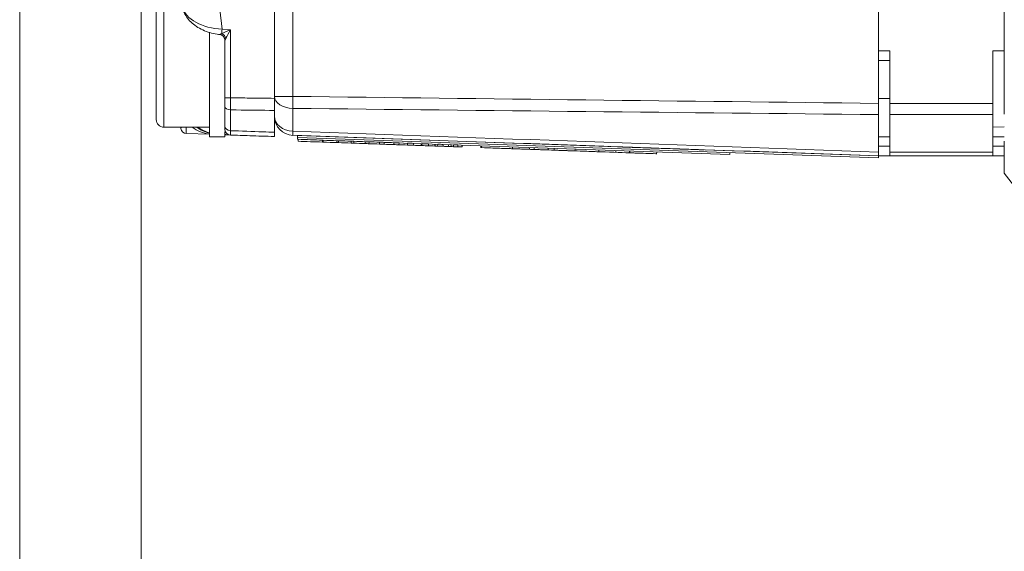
# Model space of a CAD drawing. Header units: millimetres. Extents: x 4 to 836, y 5 to 589.
# Tile 34 of 163: x 373 to 425, y 74 to 102. Entities that reach past the tile are written whole.
import ezdxf

# ---------------------------------------------------------------- set-up
doc = ezdxf.new("R2010")
doc.units = ezdxf.units.MM
doc.layers.add('1', color=7, linetype='Continuous', true_color=0xffffff)
doc.styles.add('ideas_simplex', font='simplex.shx')
doc.dimstyles.get("Standard").update_dxf_attribs({"dimtxt": 0.18, "dimasz": 0.18, "dimexe": 0.18, "dimexo": 0.0625, "dimgap": 0.09, "dimtad": 0, "dimtih": 1, "dimtoh": 1, "dimdec": 4, "dimzin": 0, "dimdsep": 46, "dimtxsty": 'Standard', "dimcen": 0.09, "dimadec": 0, "dimazin": 0, "dimtfac": 1, "dimtdec": 4, "dimtofl": 0, "dimtmove": 0, "dimatfit": 3, "dimfxl": 1, "dimtolj": 1, "dimtzin": 0, "dimarcsym": 0})

# ---------------------------------------------------------------- blocks, each defined once
blk = doc.blocks.new('_U7')
at = {"layer": '1', "color": 152, "lineweight": 13}
for p, q in [((379.695031, 110.932506), (379.695031, 29.92811)), ((504.495031, 61.055569), (504.495031, 29.92811))]:
    blk.add_line(p, q, dxfattribs=at)
at = {"layer": '1', "color": 87, "lineweight": 25}
for p, q in [((435.007531, 39.05311), (433.507531, 39.05311)), ((433.507531, 39.05311), (433.507531, 33.42811)), ((450.682531, 39.05311), (449.182531, 39.05311)), ((450.682531, 33.42811), (450.682531, 39.05311)), ((433.507531, 33.42811), (435.007531, 33.42811)), ((449.182531, 33.42811), (450.682531, 33.42811))]:
    blk.add_line(p, q, dxfattribs=at)
at = {"layer": '1', "color": 27, "lineweight": 13}
blk.add_line((379.695031, 31.92811), (504.495031, 31.92811), dxfattribs=at)
at = {"layer": '1', "color": 27, "lineweight": 18}
for points in [[(379.695031, 31.92811), (382.69503, 32.457091), (382.695033, 31.399129)], [(504.495031, 31.92811), (501.495033, 31.399129), (501.49503, 32.457091)]]:
    blk.add_solid(points, dxfattribs=at)
at = {"layer": '1', "color": 87, "linetype": 'Continuous', "lineweight": 25, "char_height": 3, "attachment_point": 7, "line_spacing_factor": 1.204819, "style": 'ideas_simplex'}
for s, insert in [('\\W1.1692;124,8', (434.979031, 41.18811)), ('\\W1.1692;4.913', (434.979031, 33.87561))]:
    blk.add_mtext(s, dxfattribs=dict(at, insert=insert))

msp = doc.modelspace()

# ---------------------------------------------------------------- linework, layer by layer
at = {"layer": '1', "color": 251, "linetype": 'Continuous', "lineweight": 18}
msp.add_line((373.329, 52.756), (373.329, 191.467), dxfattribs=at)
at = {"layer": '1', "color": 9, "linetype": 'Continuous', "lineweight": 18}
for p, q in [((424.995, 97.292), (424.995, 146.931)), ((380.495, 97.011), (380.495, 103.211)), ((383.295, 101.581), (383.295, 96.111)), ((418.995, 100.611), (418.395, 100.611)), ((418.995, 97.862), (418.995, 100.611)), ((424.995, 100.611), (424.395, 100.611)), ((424.395, 97.862), (424.395, 100.611)), ((418.995, 97.272), (418.995, 97.862)), ((424.395, 97.862), (424.395, 97.272)), ((418.995, 95.304), (418.995, 97.272)), ((424.395, 97.272), (424.395, 95.304)), ((380.895, 96.611), (383.295, 96.611)), ((383.295, 96.111), (384.095, 96.111)), ((384.095, 96.373), (384.095, 96.111)), ((418.995, 96.111), (418.395, 96.111)), ((424.995, 96.111), (424.395, 96.111)), ((424.995, 94.2), (424.995, 95.881)), ((418.995, 95.111), (418.395, 95.111)), ((418.995, 95.111), (418.995, 95.304)), ((424.395, 95.111), (418.995, 95.111)), ((424.395, 95.304), (424.395, 95.111)), ((424.995, 95.111), (424.395, 95.111)), ((424.995, 94.2), (426.29, 92.512))]:
    msp.add_line(p, q, dxfattribs=at)
at = {"layer": '1', "color": 252, "linetype": 'Continuous', "lineweight": 18}
for p, q in [((418.395, 146.361), (418.395, 97.862)), ((418.995, 100.111), (418.395, 100.111)), ((418.395, 98.111), (418.995, 98.111)), ((418.395, 95.304), (418.395, 97.273)), ((424.395, 96.618), (424.995, 96.639))]:
    msp.add_line(p, q, dxfattribs=at)
at = {"layer": '1', "color": 27, "linetype": 'Continuous', "lineweight": 18}
for p, q in [((386.695, 98.124), (386.695, 146.098)), ((384.095, 98.153), (384.095, 101.167)), ((384.095, 96.661), (384.095, 97.708)), ((386.695, 96.346), (386.695, 97.492)), ((381.791, 96.535), (381.778, 96.611)), ((383.295, 96.239), (382.076, 96.282)), ((384.385, 96.201), (384.095, 96.211))]:
    msp.add_line(p, q, dxfattribs=at)
at = {"layer": '1', "color": 252, "linetype": 'Continuous', "lineweight": 13}
for p, q in [((387.66, 104.311), (387.66, 98.226)), ((386.695, 98.226), (387.66, 98.226)), ((387.66, 97.598), (387.66, 96.407))]:
    msp.add_line(p, q, dxfattribs=at)
at = {"layer": '1', "color": 9, "linetype": 'Continuous', "lineweight": 13}
for p, q in [((380.895, 103.611), (380.895, 96.611)), ((418.995, 97.862), (424.395, 97.862)), ((424.395, 97.272), (418.995, 97.272)), ((418.395, 95.611), (418.995, 95.611)), ((424.395, 95.611), (424.995, 95.611)), ((418.995, 95.304), (424.395, 95.304))]:
    msp.add_line(p, q, dxfattribs=at)
at = {"layer": '1', "color": 27, "linetype": 'Continuous', "lineweight": 13}
for p, q in [((383.824, 102.778), (383.947, 101.754)), ((383.947, 101.754), (384.385, 101.725)), ((384.385, 101.725), (384.385, 98.153)), ((384.095, 98.153), (384.385, 98.153)), ((384.385, 97.518), (384.385, 96.429))]:
    msp.add_line(p, q, dxfattribs=at)
at = {"layer": '1', "color": 18, "linetype": 'Continuous', "lineweight": 18}
for p, q in [((387.914, 96.176), (387.91, 96.076)), ((404.208, 95.607), (387.914, 96.176)), ((418.392, 95.011), (387.91, 96.076)), ((418.395, 95.111), (409.293, 95.429)), ((418.395, 95.111), (418.392, 95.011))]:
    msp.add_line(p, q, dxfattribs=at)
at = {"layer": '1', "color": 7, "linetype": 'Continuous', "lineweight": 18}
for p, q in [((387.907, 95.976), (387.91, 96.076)), ((387.941, 95.975), (387.907, 95.976)), ((389.261, 95.929), (389.227, 95.93)), ((390.061, 95.901), (389.973, 95.904)), ((390.86, 95.873), (390.719, 95.878)), ((391.66, 95.845), (391.466, 95.852)), ((392.459, 95.817), (392.212, 95.826)), ((410.593, 95.184), (392.959, 95.8)), ((404.208, 95.607), (404.208, 95.589)), ((404.212, 95.607), (404.212, 95.589)), ((404.258, 95.605), (404.257, 95.587)), ((404.323, 95.603), (404.322, 95.585)), ((405.301, 95.551), (405.302, 95.561)), ((405.465, 95.555), (405.465, 95.563)), ((406.624, 95.505), (406.624, 95.515)), ((406.761, 95.51), (406.761, 95.5)), ((406.866, 95.506), (406.866, 95.496)), ((407.826, 95.473), (407.827, 95.48)), ((409.185, 95.415), (409.186, 95.425)), ((409.188, 95.415), (409.188, 95.425)), ((409.199, 95.425), (409.199, 95.425)), ((409.199, 95.415), (409.199, 95.425)), ((409.208, 95.414), (409.209, 95.432)), ((409.293, 95.411), (409.294, 95.429)), ((410.593, 95.184), (410.596, 95.284))]:
    msp.add_line(p, q, dxfattribs=at)
at = {"layer": '1', "color": 163, "linetype": 'Continuous', "lineweight": 18}
for p, q in [((387.937, 95.875), (387.941, 95.975)), ((389.223, 95.83), (389.226, 95.93)), ((389.258, 95.829), (389.261, 95.929)), ((389.969, 95.804), (389.973, 95.904)), ((390.057, 95.801), (390.061, 95.901)), ((390.715, 95.778), (390.719, 95.878)), ((390.857, 95.773), (390.86, 95.873)), ((391.462, 95.752), (391.465, 95.852)), ((391.656, 95.745), (391.66, 95.845)), ((392.208, 95.726), (392.212, 95.826)), ((392.456, 95.717), (392.459, 95.817)), ((392.955, 95.7), (392.958, 95.8)), ((393.23, 95.69), (393.234, 95.79)), ((393.675, 95.674), (393.679, 95.774)), ((394.002, 95.663), (394.006, 95.763)), ((394.394, 95.649), (394.398, 95.749)), ((394.436, 95.648), (394.44, 95.748)), ((394.774, 95.636), (394.778, 95.736)), ((395.113, 95.624), (395.116, 95.724)), ((395.133, 95.624), (395.137, 95.723)), ((395.261, 95.619), (395.264, 95.719)), ((395.547, 95.609), (395.55, 95.709)), ((395.832, 95.599), (395.835, 95.699)), ((395.958, 95.595), (395.962, 95.695)), ((396.086, 95.59), (396.09, 95.69)), ((396.319, 95.582), (396.322, 95.682)), ((396.551, 95.574), (396.554, 95.674))]:
    msp.add_line(p, q, dxfattribs=at)
at = {"layer": '1', "color": 5, "linetype": 'Continuous', "lineweight": 18}
for p, q in [((397.524, 95.64), (397.52, 95.528)), ((399.187, 95.469), (399.191, 95.582)), ((399.612, 95.467), (399.612, 95.455)), ((400.078, 95.438), (400.082, 95.551)), ((400.152, 95.448), (400.152, 95.436)), ((400.32, 95.442), (400.323, 95.542)), ((401.064, 95.404), (401.068, 95.516)), ((401.382, 95.505), (401.379, 95.393)), ((402.465, 95.355), (402.469, 95.467)), ((403.713, 95.311), (403.717, 95.424)), ((404.619, 95.392), (404.615, 95.28)), ((405.319, 95.268), (405.319, 95.255)), ((405.343, 95.254), (405.347, 95.367)), ((406.75, 95.205), (406.754, 95.318))]:
    msp.add_line(p, q, dxfattribs=at)
at = {"layer": '1', "color": 5, "linetype": 'Continuous', "lineweight": 13}
for p, q in [((397.573, 95.638), (397.57, 95.538)), ((405.319, 95.368), (405.316, 95.268))]:
    msp.add_line(p, q, dxfattribs=at)
at = {"layer": '1', "color": 7, "linetype": 'Continuous', "lineweight": 13}
msp.add_line((409.199, 95.425), (409.199, 95.432), dxfattribs=at)
at = {"layer": '1', "color": 252, "linetype": 'Continuous', "lineweight": 18}
msp.add_arc((387.695, 97.184), 1, 180, 268, dxfattribs=at)
at = {"layer": '1', "color": 9, "linetype": 'Continuous', "lineweight": 18}
msp.add_arc((380.895, 97.011), 0.4, 180, 270, dxfattribs=at)
at = {"layer": '1', "color": 27, "linetype": 'Continuous', "lineweight": 18}
for centre, start in [((382.087, 96.582), 189), ((384.395, 96.501), 180)]:
    msp.add_arc(centre, 0.3, start, 268, dxfattribs=at)
at = {"layer": '1', "color": 27, "linetype": 'Continuous', "lineweight": 13}
for centre, major_axis, ratio, start_param, end_param in [((383.873, 102.951), (2.021, -0.189), 0.586057, 3.344159, 4.803605), ((383.957, 101.754), (-0.02, -0.299), 0.034821, 4.714725, 5.612778), ((384.395, 101.725), (0.58, 0.262), 0.006775, 1.585799, 2.483852), ((383.913, 101.286), (-0.21, 0.214), 0.694121, 4.115681, 5.242855), ((384.395, 101.725), (0.3, 0.561), 0.014514, 1.578553, 2.476606), ((384.395, 97.708), (-0.3, 0), 0.635892, 0, 1.53589), ((384.395, 96.661), (-0.3, 0), 0.771778, 0, 1.53589), ((382.087, 96.582), (0.296, 0.047), 0.49948, 2.642104, 3.141593), ((382.087, 96.582), (0.01, 0.3), 0.060338, 1.473746, 3.141592), ((383.815, 98.222), (1.523, -1.366), 0.962139, 4.826616, 5.162589), ((384.395, 96.501), (0.582, -0.02), 0.515554, 4.188457, 4.712389)]:
    msp.add_ellipse(centre, major_axis=major_axis, ratio=ratio, start_param=start_param, end_param=end_param, dxfattribs=at)
at = {"layer": '1', "color": 27, "linetype": 'Continuous', "lineweight": 18}
for centre, major_axis, ratio, start_param, end_param in [((383.795, 101.167), (0.3, 0), 0.999357, 0, 1.462124), ((383.547, 98.232), (2, 0), 1, 4.086059, 4.586222), ((383.741, 98.225), (1.42, -1.464), 0.962555, 4.898063, 5.268953)]:
    msp.add_ellipse(centre, major_axis=major_axis, ratio=ratio, start_param=start_param, end_param=end_param, dxfattribs=at)
at = {"layer": '1', "color": 252, "linetype": 'Continuous', "lineweight": 13}
for centre, major_axis, ratio, start_param, end_param in [((387.695, 98.226), (-1, 0), 0.628448, 0, 1.53589), ((387.695, 98.226), (-0.012, -1), 0.034897, 4.71282, 5.391945), ((387.695, 97.184), (1, 0), 0.777852, 3.141593, 4.677482), ((387.695, 97.184), (-0.035, -0.999), 0.012336, 5.60406, 6.283185)]:
    msp.add_ellipse(centre, major_axis=major_axis, ratio=ratio, start_param=start_param, end_param=end_param, dxfattribs=at)
at = {"layer": '1', "color": 27, "linetype": 'Continuous', "lineweight": 18}
for points, knots in [([(381.875, 102.866), (381.89, 102.805), (381.94, 102.644), (382.074, 102.393), (382.299, 102.129), (382.587, 101.896), (382.924, 101.705), (383.293, 101.565), (383.6, 101.491), (383.779, 101.471), (383.826, 101.467)], [0, 0, 0, 0, 0.088507, 0.236826, 0.387475, 0.538494, 0.684337, 0.822662, 0.953457, 1, 1, 1, 1]), ([(384.095, 97.708), (384.095, 97.74), (384.095, 97.806), (384.095, 97.879), (384.095, 97.955), (384.095, 98.033), (384.095, 98.113), (384.095, 98.153)], [0, 0, 0, 0, 0.25, 0.5, 0.5, 0.75, 1, 1, 1, 1]), ([(386.695, 98.124), (386.695, 98.067), (386.695, 98.01), (386.695, 97.926), (386.695, 97.898), (386.695, 97.843), (386.695, 97.816), (386.695, 97.734), (386.695, 97.631), (386.695, 97.537), (386.695, 97.492)], [0, 0, 0, 0, 0.25, 0.25, 0.375, 0.375, 0.5, 0.5, 0.75, 1, 1, 1, 1]), ([(384.095, 96.501), (384.095, 96.501), (384.095, 96.508), (384.095, 96.528), (384.095, 96.556), (384.095, 96.59), (384.095, 96.635), (384.095, 96.661)], [0, 0, 0, 0, 0.25, 0.5, 0.5, 0.75, 1, 1, 1, 1]), ([(386.695, 96.121), (386.263, 96.136), (385.831, 96.151), (385.061, 96.178), (384.723, 96.189), (384.385, 96.201)], [0, 0, 0, 0, 0.560865, 0.560865, 1, 1, 1, 1]), ([(386.695, 96.346), (386.695, 96.31), (386.695, 96.278), (386.695, 96.236), (386.695, 96.223), (386.695, 96.199), (386.695, 96.188), (386.695, 96.159), (386.695, 96.13), (386.695, 96.121), (386.695, 96.121)], [0, 0, 0, 0, 0.250099, 0.250099, 0.375149, 0.375149, 0.500198, 0.500198, 0.750298, 1, 1, 1, 1])]:
    msp.add_open_spline(points, degree=3, knots=knots, dxfattribs=at)
at = {"layer": '1', "color": 27, "linetype": 'Continuous', "lineweight": 13}
for points, knots in [([(383.828, 101.465), (383.828, 101.465), (383.83, 101.466), (383.834, 101.468), (383.836, 101.469), (383.843, 101.472), (383.846, 101.474), (383.855, 101.478), (383.859, 101.48), (383.869, 101.485), (383.874, 101.488), (383.885, 101.494), (383.891, 101.497), (383.909, 101.506), (383.922, 101.513), (383.935, 101.52)], [0, 0, 0, 0, 0.125, 0.125, 0.25, 0.25, 0.375, 0.375, 0.5, 0.5, 0.625, 0.625, 0.75, 0.75, 1, 1, 1, 1]), ([(384.154, 101.286), (384.147, 101.271), (384.139, 101.257), (384.126, 101.231), (384.12, 101.219), (384.108, 101.197), (384.104, 101.187), (384.099, 101.176), (384.097, 101.173), (384.096, 101.169), (384.095, 101.167), (384.095, 101.167)], [0, 0, 0, 0, 0.25, 0.25, 0.5, 0.5, 0.75, 0.75, 0.875, 0.875, 1, 1, 1, 1]), ([(384.385, 98.153), (384.384, 98.095), (384.384, 97.981), (384.384, 97.871), (384.384, 97.762), (384.384, 97.71), (384.384, 97.635), (384.384, 97.611), (384.384, 97.563), (384.384, 97.54), (384.385, 97.518)], [0, 0, 0, 0, 0.25, 0.5, 0.5, 0.75, 0.75, 0.875, 0.875, 1, 1, 1, 1]), ([(384.385, 98.153), (384.723, 98.149), (385.061, 98.145), (385.831, 98.135), (386.263, 98.13), (386.695, 98.124)], [0, 0, 0, 0, 0.439135, 0.439135, 1, 1, 1, 1]), ([(386.695, 97.492), (386.029, 97.5), (385.363, 97.507), (384.592, 97.515), (384.489, 97.517), (384.385, 97.518)], [0, 0, 0, 0, 0.86501, 0.86501, 1, 1, 1, 1]), ([(384.385, 96.429), (384.384, 96.393), (384.384, 96.328), (384.384, 96.28), (384.384, 96.241), (384.384, 96.226), (384.384, 96.211), (384.384, 96.208), (384.384, 96.203), (384.384, 96.201), (384.385, 96.201)], [0, 0, 0, 0, 0.25, 0.5, 0.5, 0.75, 0.75, 0.875, 0.875, 1, 1, 1, 1]), ([(384.385, 96.429), (384.954, 96.409), (385.524, 96.388), (386.294, 96.361), (386.495, 96.353), (386.695, 96.346)], [0, 0, 0, 0, 0.739697, 0.739697, 1, 1, 1, 1])]:
    msp.add_open_spline(points, degree=3, knots=knots, dxfattribs=at)
at = {"layer": '1', "color": 27, "linetype": 'Continuous', "lineweight": 18}
msp.add_open_spline([(384.095, 101.166), (384.095, 101.167)], degree=1, dxfattribs=at)
at = {"layer": '1', "color": 252, "linetype": 'Continuous', "lineweight": 13}
for points in [[(387.66, 98.226), (397.905, 98.1), (408.15, 97.979), (418.395, 97.862)], [(418.395, 97.273), (408.15, 97.378), (397.905, 97.486), (387.66, 97.598)], [(387.66, 96.407), (397.905, 96.038), (408.15, 95.67), (418.395, 95.304)]]:
    msp.add_open_spline(points, degree=3, dxfattribs=at)
at = {"layer": '1', "color": 252, "linetype": 'Continuous', "lineweight": 18}
for points, knots in [([(418.395, 97.862), (418.395, 97.809), (418.395, 97.705), (418.395, 97.603), (418.395, 97.502), (418.395, 97.405), (418.395, 97.315), (418.395, 97.273)], [0, 0, 0, 0, 0.25, 0.5, 0.5, 0.75, 1, 1, 1, 1]), ([(418.395, 95.304), (418.395, 95.273), (418.395, 95.218), (418.395, 95.177), (418.395, 95.144), (418.395, 95.12), (418.395, 95.111), (418.395, 95.111)], [0, 0, 0, 0, 0.250117, 0.500234, 0.500234, 0.750351, 1, 1, 1, 1])]:
    msp.add_open_spline(points, degree=3, knots=knots, dxfattribs=at)
msp.add_open_spline([(418.395, 95.111), (408.15, 95.469), (397.905, 95.827), (387.66, 96.185)], degree=3, dxfattribs=at)
at = {"layer": '1', "color": 163, "linetype": 'Continuous', "lineweight": 18}
for points in [[(389.223, 95.83), (388.794, 95.845), (388.366, 95.86), (387.937, 95.875)], [(389.226, 95.93), (388.798, 95.945), (388.369, 95.96), (387.941, 95.975)], [(389.258, 95.829), (389.246, 95.829), (389.234, 95.83), (389.223, 95.83)], [(389.261, 95.929), (389.25, 95.929), (389.238, 95.929), (389.226, 95.93)], [(389.969, 95.804), (389.732, 95.812), (389.495, 95.82), (389.258, 95.829)], [(389.973, 95.904), (389.736, 95.912), (389.498, 95.92), (389.261, 95.929)], [(390.057, 95.801), (390.028, 95.802), (389.999, 95.803), (389.969, 95.804)], [(390.061, 95.901), (390.031, 95.902), (390.002, 95.903), (389.973, 95.904)], [(390.715, 95.778), (390.496, 95.785), (390.277, 95.793), (390.057, 95.801)], [(390.719, 95.878), (390.5, 95.885), (390.28, 95.893), (390.061, 95.901)], [(390.857, 95.773), (390.81, 95.774), (390.763, 95.776), (390.715, 95.778)], [(390.86, 95.873), (390.813, 95.874), (390.766, 95.876), (390.719, 95.878)], [(391.462, 95.752), (391.26, 95.759), (391.058, 95.766), (390.857, 95.773)], [(391.465, 95.852), (391.264, 95.859), (391.062, 95.866), (390.86, 95.873)], [(391.656, 95.745), (391.591, 95.747), (391.527, 95.749), (391.462, 95.752)], [(391.66, 95.845), (391.595, 95.847), (391.53, 95.849), (391.465, 95.852)], [(392.208, 95.726), (392.024, 95.732), (391.84, 95.739), (391.656, 95.745)], [(392.212, 95.826), (392.028, 95.832), (391.844, 95.838), (391.66, 95.845)], [(392.456, 95.717), (392.373, 95.72), (392.291, 95.723), (392.208, 95.726)], [(392.459, 95.817), (392.377, 95.82), (392.294, 95.823), (392.212, 95.826)], [(392.955, 95.7), (392.788, 95.705), (392.622, 95.711), (392.456, 95.717)], [(392.958, 95.8), (392.792, 95.805), (392.626, 95.811), (392.459, 95.817)], [(393.23, 95.69), (393.139, 95.693), (393.047, 95.696), (392.955, 95.7)], [(393.234, 95.79), (393.142, 95.793), (393.05, 95.796), (392.958, 95.8)], [(393.675, 95.674), (393.527, 95.68), (393.379, 95.685), (393.23, 95.69)], [(394.002, 95.663), (393.893, 95.667), (393.784, 95.671), (393.675, 95.674)], [(394.006, 95.763), (393.897, 95.767), (393.788, 95.771), (393.679, 95.774)], [(394.394, 95.649), (394.264, 95.654), (394.133, 95.658), (394.002, 95.663)], [(394.436, 95.648), (394.422, 95.648), (394.408, 95.649), (394.394, 95.649)], [(394.774, 95.636), (394.662, 95.64), (394.549, 95.644), (394.436, 95.648)], [(394.778, 95.736), (394.665, 95.74), (394.552, 95.744), (394.44, 95.748)], [(395.113, 95.624), (395, 95.628), (394.887, 95.632), (394.774, 95.636)], [(395.133, 95.624), (395.126, 95.624), (395.12, 95.624), (395.113, 95.624)], [(395.261, 95.619), (395.218, 95.621), (395.176, 95.622), (395.133, 95.624)], [(395.547, 95.609), (395.451, 95.612), (395.356, 95.616), (395.261, 95.619)], [(395.55, 95.709), (395.455, 95.712), (395.36, 95.716), (395.264, 95.719)], [(395.832, 95.599), (395.737, 95.602), (395.642, 95.606), (395.547, 95.609)], [(395.958, 95.595), (395.916, 95.596), (395.874, 95.598), (395.832, 95.599)], [(396.086, 95.59), (396.044, 95.592), (396.001, 95.593), (395.958, 95.595)], [(396.319, 95.582), (396.241, 95.585), (396.164, 95.588), (396.086, 95.59)], [(396.322, 95.682), (396.245, 95.685), (396.167, 95.687), (396.09, 95.69)], [(396.551, 95.574), (396.473, 95.577), (396.396, 95.579), (396.319, 95.582)]]:
    msp.add_open_spline(points, degree=3, dxfattribs=at)
at = {"layer": '1', "color": 7, "linetype": 'Continuous', "lineweight": 18}
for points, degree, knots in [([(404.208, 95.599), (404.208, 95.599), (404.21, 95.599), (404.215, 95.599), (404.222, 95.599), (404.232, 95.598), (404.246, 95.598), (404.263, 95.597), (404.263, 95.597)], 7, [0, 0, 0, 0, 0, 0, 0, 0, 0.945419, 1, 1, 1, 1, 1, 1, 1, 1]), ([(404.699, 95.582), (404.705, 95.582), (404.721, 95.581), (404.756, 95.58), (404.823, 95.578), (404.944, 95.573), (405.137, 95.567), (405.388, 95.558), (405.542, 95.553), (405.571, 95.551)], 7, [0, 0, 0, 0, 0, 0, 0, 0, 0.447071, 0.894142, 1, 1, 1, 1, 1, 1, 1, 1]), ([(405.465, 95.555), (405.321, 95.56), (405.292, 95.561), (405.292, 95.561), (405.292, 95.561), (405.292, 95.561), (405.292, 95.561)], 3, [0, 0, 0, 0, 0.543133, 0.543133, 0.543133, 1, 1, 1, 1]), ([(407.826, 95.473), (407.557, 95.482), (407.126, 95.497), (406.636, 95.514), (405.955, 95.538), (405.676, 95.548), (405.465, 95.555)], 3, [0, 0, 0, 0, 0.5, 0.5, 0.5, 1, 1, 1, 1]), ([(406.227, 95.529), (406.241, 95.528), (406.317, 95.525), (406.393, 95.523), (406.47, 95.52), (406.547, 95.517), (406.624, 95.515), (406.7, 95.512), (406.762, 95.51)], 7, [0, 0, 0, 0, 0, 0, 0, 0, 0.183282, 1, 1, 1, 1, 1, 1, 1, 1]), ([(406.502, 95.519), (406.515, 95.519), (406.531, 95.518), (406.546, 95.517), (406.559, 95.517), (406.571, 95.517), (406.573, 95.516)], 5, [0, 0, 0, 0, 0, 0, 0.766005, 1, 1, 1, 1, 1, 1]), ([(408.22, 95.459), (408.22, 95.459), (408.22, 95.459), (408.22, 95.459), (408.22, 95.459), (408.22, 95.459), (408.179, 95.46), (407.953, 95.468), (407.826, 95.473)], 3, [0, 0, 0, 0, 0.119004, 0.316422, 0.316422, 0.316422, 0.735318, 1, 1, 1, 1]), ([(408.22, 95.459), (408.22, 95.459), (408.22, 95.459), (408.22, 95.459), (408.22, 95.459), (408.182, 95.46), (408.019, 95.466)], 3, [0, 0, 0, 0, 0.333824, 0.333824, 0.333824, 1, 1, 1, 1]), ([(409.199, 95.425), (409.199, 95.425), (409.114, 95.428), (408.944, 95.434), (408.748, 95.441), (408.401, 95.453), (408.22, 95.459), (408.22, 95.459)], 3, [0, 0, 0, 0, 0.260807, 0.333609, 0.412011, 0.686419, 1, 1, 1, 1])]:
    msp.add_open_spline(points, degree=degree, knots=knots, dxfattribs=at)
at = {"layer": '1', "color": 5, "linetype": 'Continuous', "lineweight": 18}
for points in [[(397.52, 95.54), (397.521, 95.54), (397.537, 95.54), (397.57, 95.538)], [(399.393, 95.475), (399.47, 95.472), (399.548, 95.469), (399.626, 95.467)], [(400.079, 95.451), (400.159, 95.448), (400.24, 95.445), (400.32, 95.442)], [(405.316, 95.268), (405.334, 95.267), (405.343, 95.267), (405.343, 95.267)]]:
    msp.add_open_spline(points, degree=3, dxfattribs=at)
for points, knots in [([(397.57, 95.538), (397.986, 95.524), (398.401, 95.509), (398.817, 95.495), (398.884, 95.493), (398.958, 95.49), (399.024, 95.488), (399.062, 95.486), (399.1, 95.485), (399.138, 95.484), (399.171, 95.483), (399.188, 95.482), (399.188, 95.482)], [0, 0, 0, 0, 0.775071, 0.775071, 0.775071, 0.878192, 0.878192, 0.878192, 0.948131, 0.948131, 0.948131, 1, 1, 1, 1]), ([(398.162, 95.518), (398.556, 95.504), (398.95, 95.49), (399.344, 95.476), (399.589, 95.468), (399.76, 95.462), (400.033, 95.452), (400.078, 95.451), (400.079, 95.451)], [0, 0, 0, 0, 0.599328, 0.599328, 0.599328, 0.867397, 0.867397, 1, 1, 1, 1]), ([(400.202, 95.447), (400.545, 95.435), (400.889, 95.423), (401.232, 95.411), (401.464, 95.402), (401.659, 95.396), (401.902, 95.387), (401.953, 95.385), (402.004, 95.384), (402.055, 95.382), (402.313, 95.373), (402.465, 95.367), (402.466, 95.367)], [0, 0, 0, 0, 0.44837, 0.44837, 0.44837, 0.687315, 0.687315, 0.687315, 0.753545, 0.753545, 0.753545, 1, 1, 1, 1]), ([(400.32, 95.442), (400.582, 95.433), (400.743, 95.428), (401.017, 95.418), (401.064, 95.416), (401.065, 95.416)], [0, 0, 0, 0, 0.669496, 0.669496, 1, 1, 1, 1]), ([(401.379, 95.405), (401.38, 95.405), (401.406, 95.404), (401.457, 95.403), (401.886, 95.388), (402.314, 95.373), (402.742, 95.358), (403.103, 95.345), (403.305, 95.338), (403.651, 95.326), (403.713, 95.324), (403.713, 95.324)], [0, 0, 0, 0, 0.046928, 0.046928, 0.046928, 0.545, 0.545, 0.545, 0.84004, 0.84004, 1, 1, 1, 1]), ([(403.243, 95.34), (403.242, 95.34), (403.363, 95.336), (404.186, 95.307), (404.859, 95.284), (405.316, 95.268)], [0, 0, 0, 0, 0.298513, 0.298513, 1, 1, 1, 1]), ([(405.319, 95.268), (405.32, 95.268), (405.336, 95.267), (405.368, 95.266), (405.394, 95.265), (405.42, 95.264), (405.445, 95.263), (405.512, 95.261), (405.586, 95.259), (405.652, 95.256), (406.002, 95.244), (406.351, 95.232), (406.701, 95.22), (406.735, 95.218), (406.751, 95.218), (406.751, 95.218)], [0, 0, 0, 0, 0.056323, 0.056323, 0.056323, 0.109363, 0.109363, 0.109363, 0.223746, 0.223746, 0.223746, 0.941459, 0.941459, 0.941459, 1, 1, 1, 1])]:
    msp.add_open_spline(points, degree=3, knots=knots, dxfattribs=at)
at = {"layer": '1', "color": 7, "linetype": 'Continuous', "lineweight": 18}
for points, degree in [([(407.69, 95.477), (406.925, 95.504), (406.018, 95.536), (405.338, 95.56)], 3), ([(407.803, 95.474), (407.85, 95.472), (407.897, 95.47), (407.943, 95.469), (407.989, 95.467), (408.033, 95.465), (408.077, 95.464), (408.12, 95.462)], 7), ([(408.22, 95.459), (408.126, 95.462), (408.028, 95.466), (407.926, 95.469)], 3), ([(408.148, 95.462), (408.117, 95.463), (408.076, 95.464), (408.019, 95.466)], 3)]:
    msp.add_open_spline(points, degree=degree, dxfattribs=at)

# ---------------------------------------------------------------- dimensions: what is measured, and where the dimension line sits
at = {"layer": '1', "color": 87, "linetype": 'Continuous', "lineweight": 25}
dim = msp.add_linear_dim(base=(379.695, 31.928), p1=(504.495, 66.893), p2=(379.695, 113.433), text='<>\\P[\\C87;{\\H1.00x;\\Fsimplex.shx;4.913\\Fsimplex.shx;}\\C87; ]', dimstyle='Standard', override={"dimtxt": 3, "dimasz": 3, "dimexe": 2, "dimexo": 2.5, "dimgap": 1.5, "dimtad": 1, "dimtih": 0, "dimtoh": 0, "dimdec": 2, "dimlfac": 1, "dimzin": 8, "dimdsep": 44, "dimlunit": 2, "dimtxsty": 'ideas_simplex', "dimsah": 1, "dimse1": 0, "dimse2": 0, "dimsd1": 0, "dimsd2": 0, "dimclrd": 27, "dimclre": 152, "dimclrt": 87, "dimtol": 0, "dimtm": -0.1, "dimtfac": 0.5, "dimtdec": 2, "dimtofl": 1, "dimtmove": 0, "dimtzin": 8, "dimlwd": 13, "dimlwe": 13}, dxfattribs=at)
dim.commit()
dim.dimension.update_dxf_attribs({"geometry": '_U7', "text_midpoint": (442.095, 31.928), "dimtype": 160})

doc.saveas('drawing.dxf')
